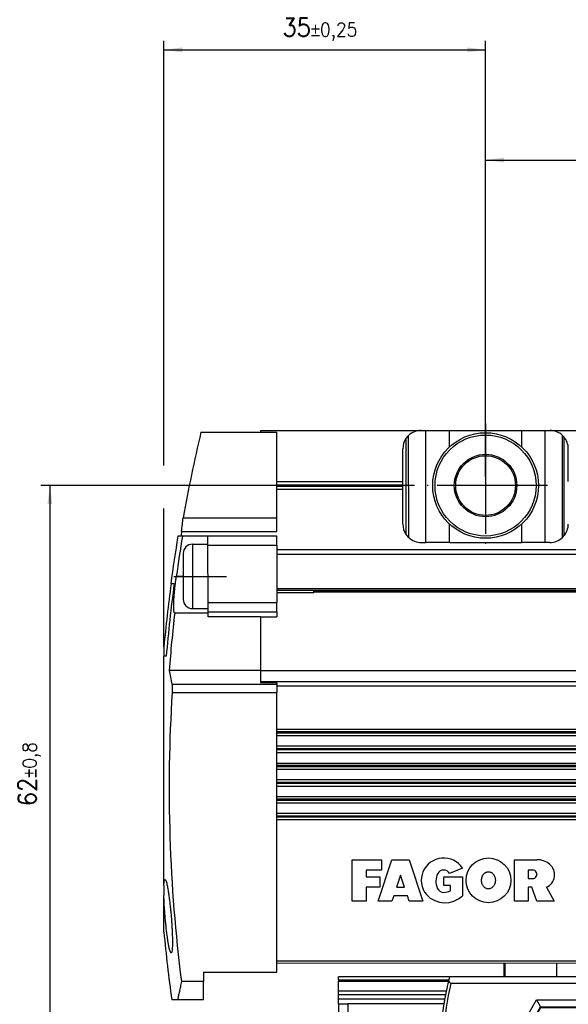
# Model space of a CAD drawing. Header units: millimetres. Extents: x -285 to 870, y -217 to 203.
# Tile 3 of 22: x -179 to -119, y -19 to 88. Entities that reach past the tile are written whole.
import ezdxf

# ---------------------------------------------------------------- set-up
doc = ezdxf.new("R2010")
doc.units = ezdxf.units.MM
doc.linetypes.add('DOT_CENTER', pattern=[14, 12, -1, 0, -1])
doc.layers.add('1', color=7, linetype='Continuous')
doc.styles.add('CONVERTER_11', font='txt.shx', dxfattribs={"width": 0.9})
doc.dimstyles.new('ME10_DIM_24', dxfattribs={"dimtxt": 2, "dimasz": 2, "dimexe": 1, "dimexo": 1, "dimgap": 1, "dimtad": 1, "dimdsep": 46, "dimtxsty": 'CONVERTER_11', "dimsah": 1, "dimcen": 0.09, "dimclrd": 2, "dimclre": 2, "dimclrt": 2, "dimadec": 0, "dimazin": 0, "dimtol": 1, "dimtp": 0.8, "dimtm": 0.8, "dimtfac": 0.75, "dimtdec": 0, "dimtix": 1, "dimtmove": 0, "dimatfit": 3, "dimfxl": 1, "dimtolj": 1, "dimtzin": 0, "dimarcsym": 0})
doc.dimstyles.new('ME10_DIM_26', dxfattribs={"dimtxt": 2, "dimasz": 2, "dimexe": 1, "dimexo": 1, "dimgap": 1, "dimtad": 1, "dimdsep": 46, "dimtxsty": 'CONVERTER_11', "dimsah": 1, "dimcen": 0.09, "dimclrd": 2, "dimclre": 2, "dimclrt": 2, "dimadec": 0, "dimazin": 0, "dimtfac": 1, "dimtdec": 4, "dimtix": 1, "dimtmove": 0, "dimatfit": 3, "dimfxl": 1, "dimtolj": 1, "dimtzin": 0, "dimarcsym": 0})
doc.dimstyles.new('ME10_DIM_30', dxfattribs={"dimtxt": 2, "dimasz": 2, "dimexe": 1, "dimexo": 1, "dimgap": 1, "dimtad": 1, "dimdsep": 46, "dimtxsty": 'CONVERTER_11', "dimsah": 1, "dimcen": 0.09, "dimclrd": 2, "dimclre": 2, "dimclrt": 2, "dimadec": 0, "dimazin": 0, "dimtol": 1, "dimtp": 0.25, "dimtm": 0.25, "dimtfac": 0.75, "dimtdec": 0, "dimtix": 1, "dimtmove": 0, "dimatfit": 3, "dimfxl": 1, "dimtolj": 1, "dimtzin": 0, "dimarcsym": 0})

# ---------------------------------------------------------------- blocks, each defined once
blk = doc.blocks.new('CABEZA__34', base_point=(-144.3988428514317, -41.42437540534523))
at = {"color": 7, "linetype": 'Continuous'}
for p, q in [((-126.3991338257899, -14.42322364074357), (-126.3990321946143, -15.92322363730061)), ((-72.39865371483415, -15.91956482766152), (-72.39875535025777, -14.41956483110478)), ((-132.3192012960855, -15.9236247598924), (-144.3988428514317, -15.92444321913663)), ((-144.3988209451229, -16.24775847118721), (-144.3988428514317, -15.92444321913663)), ((-126.3990321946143, -15.92322363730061), (-132.3192012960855, -15.9236247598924)), ((-126.2815550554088, -15.92321567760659), (-126.3990321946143, -15.92322363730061)), ((-120.6418374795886, -15.92283355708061), (-126.2815550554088, -15.92321567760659)), ((-109.8008839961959, -15.9220990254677), (-120.6418374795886, -15.92283355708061)), ((-88.99732226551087, -15.92068947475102), (-109.8008839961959, -15.9220990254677)), ((-78.15636878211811, -15.91995494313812), (-88.99732226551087, -15.92068947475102)), ((-72.51613085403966, -15.91957278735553), (-78.15636878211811, -15.91995494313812)), ((-72.39865371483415, -15.91956482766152), (-72.51613085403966, -15.91957278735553)), ((-66.4784846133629, -15.91916370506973), (-72.39865371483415, -15.91956482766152)), ((-66.4784846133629, -15.91916370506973), (-54.39884305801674, -15.91834524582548)), ((-54.39882115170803, -16.24166049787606), (-54.39884305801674, -15.91834524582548)), ((-144.3988209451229, -16.24775847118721), (-144.398807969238, -16.43926958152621)), ((-144.3987365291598, -17.49365383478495), (-144.398807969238, -16.43926958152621)), ((-110.1987921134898, -16.67212598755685), (-132.1955525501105, -16.67361638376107)), ((-109.8988124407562, -16.37210566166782), (-110.1987921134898, -16.67212598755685)), ((-110.1987921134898, -16.67212598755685), (-110.1973861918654, -37.42212593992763)), ((-109.8988124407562, -16.37210566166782), (-88.89881248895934, -16.37068280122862)), ((-109.8973658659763, -37.72210561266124), (-109.8988124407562, -16.37210566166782)), ((-100.7048861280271, -18.90778040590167), (-99.61520067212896, -17.02009446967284)), ((-100.6822093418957, -18.8946859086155), (-99.61519889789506, -17.04628039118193)), ((-99.18233635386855, -17.02006514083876), (-98.09239510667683, -18.90760339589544)), ((-99.18233457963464, -17.04625106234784), (-98.11507366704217, -18.89451197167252)), ((-88.59879216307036, -16.67066247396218), (-88.89881248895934, -16.37068280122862)), ((-88.89881248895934, -16.37068280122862), (-88.89736591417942, -37.72068275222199)), ((-66.60203172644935, -16.66917207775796), (-88.59879216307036, -16.67066247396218)), ((-88.59738624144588, -37.42066242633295), (-88.59879216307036, -16.67066247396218)), ((-54.39882115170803, -16.24166049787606), (-54.39880817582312, -16.43317160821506)), ((-54.39873673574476, -17.48755586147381), (-54.39880817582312, -16.43317160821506)), ((-144.3987105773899, -17.87667605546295), (-144.3987365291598, -17.49365383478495)), ((-144.3986771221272, -18.37044234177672), (-144.3987105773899, -17.87667605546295)), ((-54.39871078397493, -17.8705780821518), (-54.39873673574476, -17.48755586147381)), ((-54.39867732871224, -18.36434436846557), (-54.39871078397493, -17.8705780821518)), ((-144.3986432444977, -18.87044234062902), (-144.3986771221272, -18.37044234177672)), ((-144.3986432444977, -18.87044234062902), (-143.3986432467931, -18.87037458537)), ((-144.3986432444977, -18.87044234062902), (-144.3971828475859, -40.4244431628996)), ((-132.9419447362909, -18.8696660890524), (-143.3986432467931, -18.87037458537)), ((-143.3986432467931, -18.87037458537), (-143.3971828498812, -40.42437540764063)), ((-125.3454343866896, -24.42315226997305), (-122.372429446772, -19.27295082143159)), ((-122.8489931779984, -18.44764736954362), (-122.4159667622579, -19.19755377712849)), ((-122.4159667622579, -19.19755377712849), (-122.372429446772, -19.27295082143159)), ((-122.372429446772, -19.27295082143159), (-116.4257216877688, -19.27254790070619)), ((-116.4257216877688, -19.27254790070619), (-116.3821945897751, -19.19714495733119)), ((-116.4257216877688, -19.27254790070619), (-113.4520188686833, -24.42234642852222)), ((-115.949269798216, -18.44717987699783), (-116.3821945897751, -19.19714495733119)), ((-98.30880186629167, -19.28248955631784), (-100.4884285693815, -19.28263723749)), ((-98.33148042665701, -19.26939813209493), (-100.4657517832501, -19.26954274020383)), ((-82.37151026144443, -19.27024054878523), (-85.34451520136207, -24.42044199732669)), ((-82.84807399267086, -18.44493709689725), (-82.41504757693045, -19.19484350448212)), ((-82.41504757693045, -19.19484350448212), (-82.37151026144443, -19.27024054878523)), ((-76.42480250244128, -19.26983762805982), (-82.37151026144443, -19.27024054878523)), ((-76.42480250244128, -19.26983762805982), (-76.38127540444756, -19.19443468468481)), ((-73.4510996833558, -24.41963615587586), (-76.42480250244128, -19.26983762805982)), ((-75.94835061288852, -18.44446960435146), (-76.38127540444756, -19.19443468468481)), ((-65.85534195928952, -18.86512061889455), (-55.39864344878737, -18.86441212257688)), ((-55.39864344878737, -18.86441212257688), (-54.39864345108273, -18.86434436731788)), ((-55.39864344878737, -18.86441212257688), (-55.39718305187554, -40.4184129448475)), ((-54.39864345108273, -18.86434436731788), (-54.39867732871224, -18.36434436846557)), ((-54.39864345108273, -18.86434436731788), (-54.39718305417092, -40.41834518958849)), ((-126.2984500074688, -24.42321684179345), (-125.4324988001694, -24.42315816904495)), ((-125.4324988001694, -24.42315816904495), (-125.3454343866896, -24.42315226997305)), ((-122.3717315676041, -29.57295079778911), (-125.3454343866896, -24.42315226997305)), ((-113.4520188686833, -24.42234642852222), (-116.425023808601, -29.5725478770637)), ((-113.3649544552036, -24.42234052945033), (-113.4520188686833, -24.42234642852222)), ((-112.4990032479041, -24.42228185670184), (-113.3649544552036, -24.42234052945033)), ((-86.2975308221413, -24.42050656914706), (-85.43157961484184, -24.42044789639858)), ((-85.43157961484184, -24.42044789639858), (-85.34451520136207, -24.42044199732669)), ((-85.34451520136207, -24.42044199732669), (-82.3708123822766, -29.57024052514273)), ((-76.42410462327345, -29.56983760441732), (-73.4510996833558, -24.41963615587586)), ((-73.36403526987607, -24.41963025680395), (-73.4510996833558, -24.41963615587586)), ((-72.49808406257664, -24.41957158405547), (-73.36403526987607, -24.41963025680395)), ((-122.8481834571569, -30.39831882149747), (-122.4152586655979, -29.64835374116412)), ((-122.4152586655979, -29.64835374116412), (-122.3717315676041, -29.57295079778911)), ((-116.425023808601, -29.5725478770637), (-122.3717315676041, -29.57295079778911)), ((-116.381486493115, -29.64794492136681), (-116.425023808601, -29.5725478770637)), ((-115.9484600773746, -30.39785132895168), (-116.381486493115, -29.64794492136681)), ((-82.8472642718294, -30.39560854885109), (-82.41433948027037, -29.64564346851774)), ((-82.41433948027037, -29.64564346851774), (-82.3708123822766, -29.57024052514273)), ((-82.3708123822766, -29.57024052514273), (-76.42410462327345, -29.56983760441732)), ((-76.38056730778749, -29.64523464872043), (-76.42410462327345, -29.56983760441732)), ((-75.94754089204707, -30.39514105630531), (-76.38056730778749, -29.64523464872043)), ((-130.4890249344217, -37.42350080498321), (-110.1973861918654, -37.42212593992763)), ((-110.1973861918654, -37.42212593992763), (-109.8973658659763, -37.72210561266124)), ((-88.89736591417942, -37.72068275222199), (-88.59738624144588, -37.42066242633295)), ((-68.30574749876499, -37.41928756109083), (-88.59738624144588, -37.42066242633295)), ((-109.8973658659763, -37.72210561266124), (-130.6880993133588, -37.72351429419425)), ((-68.10663246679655, -37.71927407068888), (-88.89736591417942, -37.72068275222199)), ((-143.897148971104, -40.92440928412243), (-144.3971828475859, -40.4244431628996)), ((-143.897148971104, -40.92440928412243), (-143.3971828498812, -40.42437540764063)), ((-143.3971828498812, -40.42437540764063), (-55.39718305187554, -40.4184129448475)), ((-55.39718305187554, -40.4184129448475), (-54.89714917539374, -40.91837906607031)), ((-54.39718305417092, -40.41834518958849), (-54.89714917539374, -40.91837906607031)), ((-143.897148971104, -40.92440928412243), (-143.3971150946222, -41.42437540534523)), ((-143.3971150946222, -41.42437540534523), (-126.3971151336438, -41.42322356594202)), ((-126.3971490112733, -40.92322356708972), (-72.39714913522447, -40.91956478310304)), ((-126.3971490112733, -40.92322356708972), (-126.3971151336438, -41.42322356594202)), ((-72.39714913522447, -40.91956478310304), (-72.39711525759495, -41.41956478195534)), ((-72.39711525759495, -41.41956478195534), (-55.39711529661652, -41.41841294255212)), ((-54.89714917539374, -40.91837906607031), (-55.39711529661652, -41.41841294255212))]:
    blk.add_line(p, q, dxfattribs=at)
at = {"color": 3, "linetype": 'Continuous'}
for p, q in [((-126.2815550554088, -15.92321567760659), (-126.2816566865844, -14.42321568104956)), ((-120.6418374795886, -15.92283355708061), (-120.6419391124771, -14.42283356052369)), ((-109.8008839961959, -15.9220990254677), (-109.8009856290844, -14.42209902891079)), ((-88.9974238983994, -14.42068947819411), (-88.99732226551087, -15.92068947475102)), ((-78.15647041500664, -14.41995494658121), (-78.15636878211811, -15.91995494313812)), ((-72.51613085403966, -15.91957278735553), (-72.51623248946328, -14.4195727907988)), ((-144.3988209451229, -16.24775847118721), (-132.4009697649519, -16.24694555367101)), ((-132.4478170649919, -16.43845983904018), (-144.398807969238, -16.43926958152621)), ((-99.61520067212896, -17.02009446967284), (-99.61519889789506, -17.04628039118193)), ((-99.18233635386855, -17.02006514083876), (-99.18233457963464, -17.04625106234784)), ((-54.39882115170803, -16.24166049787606), (-66.39667233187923, -16.24247341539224)), ((-66.34979908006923, -16.43398135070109), (-54.39880817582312, -16.43317160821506)), ((-132.6848321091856, -17.49286015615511), (-144.3987365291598, -17.49365383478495)), ((-132.7622647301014, -17.8758876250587), (-144.3987105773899, -17.87667605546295)), ((-66.11264115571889, -17.48834954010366), (-54.39873673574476, -17.48755586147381)), ((-66.03515663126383, -17.87136651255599), (-54.39871078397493, -17.8705780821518)), ((-132.855351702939, -18.36966022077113), (-144.3986771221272, -18.37044234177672)), ((-126.2984500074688, -24.42321684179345), (-122.8489931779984, -18.44764736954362)), ((-125.4324988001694, -24.42315816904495), (-122.4159667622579, -19.19755377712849)), ((-122.8489931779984, -18.44764736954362), (-115.949269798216, -18.44717987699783)), ((-122.4159667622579, -19.19755377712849), (-116.3821945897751, -19.19714495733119)), ((-116.3821945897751, -19.19714495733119), (-113.3649544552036, -24.42234052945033)), ((-115.949269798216, -18.44717987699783), (-112.4990032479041, -24.42228185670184)), ((-100.7048861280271, -18.90778040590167), (-100.6822093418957, -18.8946859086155)), ((-100.4884285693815, -19.28263723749), (-100.4657517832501, -19.26954274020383)), ((-98.33148042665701, -19.26939813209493), (-98.30880186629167, -19.28248955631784)), ((-98.11507366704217, -18.89451197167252), (-98.09239510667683, -18.90760339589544)), ((-86.2975308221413, -24.42050656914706), (-82.84807399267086, -18.44493709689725)), ((-85.43157961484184, -24.42044789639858), (-82.41504757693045, -19.19484350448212)), ((-82.84807399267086, -18.44493709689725), (-75.94835061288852, -18.44446960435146)), ((-82.41504757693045, -19.19484350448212), (-76.38127540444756, -19.19443468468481)), ((-76.38127540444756, -19.19443468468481), (-73.36403526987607, -24.41963025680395)), ((-75.94835061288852, -18.44446960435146), (-72.49808406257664, -24.41957158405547)), ((-65.94200274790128, -18.36512648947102), (-54.39867732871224, -18.36434436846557)), ((-122.8481834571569, -30.39831882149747), (-126.2984500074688, -24.42321684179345)), ((-122.4152586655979, -29.64835374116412), (-125.4324988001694, -24.42315816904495)), ((-113.3649544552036, -24.42234052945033), (-116.381486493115, -29.64794492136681)), ((-112.4990032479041, -24.42228185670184), (-115.9484600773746, -30.39785132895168)), ((-82.8472642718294, -30.39560854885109), (-86.2975308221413, -24.42050656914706)), ((-82.41433948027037, -29.64564346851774), (-85.43157961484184, -24.42044789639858)), ((-73.36403526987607, -24.41963025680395), (-76.38056730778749, -29.64523464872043)), ((-72.49808406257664, -24.41957158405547), (-75.94754089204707, -30.39514105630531)), ((-116.381486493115, -29.64794492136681), (-122.4152586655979, -29.64835374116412)), ((-76.38056730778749, -29.64523464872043), (-82.41433948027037, -29.64564346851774)), ((-115.9484600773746, -30.39785132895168), (-122.8481834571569, -30.39831882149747)), ((-75.94754089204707, -30.39514105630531), (-82.8472642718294, -30.39560854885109))]:
    blk.add_line(p, q, dxfattribs=at)
at = {"color": 7, "linetype": 'Continuous'}
for centre, radius in [((-119.3982669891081, -24.4227494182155), 3.650000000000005), ((-119.3982669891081, -24.4227494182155), 3.399999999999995), ((-79.39826708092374, -24.42003920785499), 3.649999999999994), ((-79.39826708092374, -24.42003920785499), 3.399999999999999)]:
    blk.add_circle(centre, radius, dxfattribs=at)
for centre, radius, start, end in [((-99.39826703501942, -24.42139431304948), 33.99999999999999, 165.5263697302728, 166.0883765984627), ((-99.39826703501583, -24.42139431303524), 33.99999999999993, 13.91938758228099, 14.48139445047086), ((-99.39826703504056, -24.4213943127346), 33.69999999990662, 166.7085571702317, 202.6946056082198), ((-99.39826703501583, -24.42139431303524), 33.99999999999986, 166.4206265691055, 168.2418849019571), ((-99.398267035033, -24.42139431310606), 33.9999999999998, 166.3082129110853, 166.4206265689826), ((-99.39826703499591, -24.42139431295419), 33.99999999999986, 166.0883765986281, 166.3082129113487), ((-99.39876004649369, -17.1450369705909), 0.2499143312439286, 30.00388209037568, 150.0038820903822), ((-99.39875827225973, -17.17122289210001), 0.2499143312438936, 30.00388209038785, 150.0038820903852), ((-99.39826703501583, -24.42139431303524), 33.69999999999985, 337.3131585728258, 13.29920701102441), ((-99.39826703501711, -24.42139431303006), 33.99999999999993, 13.69955126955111, 13.919387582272), ((-99.3982670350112, -24.42139431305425), 33.9999999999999, 13.58713761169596, 13.69955126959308), ((-99.39826703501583, -24.42139431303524), 33.99999999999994, 11.76587927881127, 13.58713761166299), ((-99.3982670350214, -24.42139431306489), 34.00000000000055, 168.9004124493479, 169.7471682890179), ((-99.3982670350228, -24.42139431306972), 34.00000000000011, 168.2418849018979, 168.9004124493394), ((-99.39826703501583, -24.42139431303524), 33.99999999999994, 11.10735173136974, 11.76587927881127), ((-99.39826703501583, -24.42139431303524), 33.99999999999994, 10.26059589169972, 11.10735173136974), ((-99.39826703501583, -24.42139431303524), 33.99999999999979, 170.602313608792, 203.0316045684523), ((-99.39826703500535, -24.42139431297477), 34.00000000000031, 169.7471682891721, 170.6023136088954), ((-100.4884455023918, -19.03272290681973), 0.2499143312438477, 150.0038820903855, 270.0038820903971), ((-100.4657687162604, -19.0196284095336), 0.2499143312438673, 150.0038820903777, 270.0038820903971), ((-98.33149735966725, -19.0194838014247), 0.2499143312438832, 270.0038820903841, 30.00388209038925), ((-98.30881879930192, -19.03257522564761), 0.2499143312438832, 270.0038820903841, 30.00388209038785), ((-99.39826703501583, -24.42139431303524), 33.99999999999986, 336.9761596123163, 9.40545057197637), ((-99.39826703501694, -24.42139431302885), 33.99999999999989, 9.40545057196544, 10.26059589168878)]:
    blk.add_arc(centre, radius, start, end, dxfattribs=at)
for points, knots in [([(-132.1955525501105, -16.67361638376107), (-132.2152827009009, -16.64867114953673), (-132.2547908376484, -16.59872017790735), (-132.3139352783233, -16.52376914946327), (-132.3730605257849, -16.44872696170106), (-132.4123987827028, -16.398683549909), (-132.4320910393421, -16.37363240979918)], [0, 0, 0, 0, 0.0954143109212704, 0.1910600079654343, 0.2864288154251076, 0.3820222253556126, 0.3820222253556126, 0.3820222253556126, 0.3820222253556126]), ([(-66.365533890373, -16.36915605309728), (-66.38519989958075, -16.39418079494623), (-66.42453072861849, -16.44422874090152), (-66.48361781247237, -16.51924347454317), (-66.5427749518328, -16.59423158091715), (-66.58227693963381, -16.64418872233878), (-66.60203172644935, -16.66917207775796)], [0, 0, 0, 0, 0.0954824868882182, 0.1909591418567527, 0.2864723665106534, 0.3820222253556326, 0.3820222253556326, 0.3820222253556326, 0.3820222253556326]), ([(-130.6880993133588, -37.72351429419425), (-130.6715265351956, -37.69847006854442), (-130.6384175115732, -37.64843685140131), (-130.5886782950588, -37.57342617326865), (-130.5389009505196, -37.49846056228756), (-130.5056516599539, -37.44848946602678), (-130.4890249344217, -37.42350080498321)], [0, 0, 0, 0, 0.0900934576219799, 0.1799882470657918, 0.2700098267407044, 0.3600538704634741, 0.3600538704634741, 0.3600538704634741, 0.3600538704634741]), ([(-68.30574749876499, -37.41928756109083), (-68.28914201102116, -37.44423695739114), (-68.25588669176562, -37.49420240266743), (-68.2060742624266, -37.56919870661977), (-68.1563003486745, -37.64423971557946), (-68.12318380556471, -37.69426959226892), (-68.10663246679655, -37.71927407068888)], [0, 0, 0, 0, 0.0899106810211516, 0.1800615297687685, 0.2700953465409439, 0.3600538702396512, 0.3600538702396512, 0.3600538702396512, 0.3600538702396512])]:
    blk.add_open_spline(points, degree=3, knots=knots, dxfattribs=at)
at = {"layer": '1', "color": 2, "linetype": 'DOT_CENTER'}
for p, q in [((-119.3982669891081, -19.77274941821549), (-119.3982669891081, -29.07274941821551)), ((-79.39826708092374, -19.77003920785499), (-79.39826708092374, -29.07003920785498)), ((-114.7482669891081, -24.4227494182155), (-124.0482669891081, -24.4227494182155)), ((-74.74826708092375, -24.42003920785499), (-84.04826708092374, -24.42003920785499))]:
    blk.add_line(p, q, dxfattribs=at)
at = {"layer": '1', "color": 30, "linetype": 'Continuous'}
for centre, radius, end in [((-119.3982669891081, -24.4227494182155), 4.000000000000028, 94.9999999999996), ((-79.39826708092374, -24.42003920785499), 4, 95)]:
    blk.add_arc(centre, radius, 174.9999999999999, end, dxfattribs=at)
blk = doc.blocks.new('REGLA__35', base_point=(-163.4012745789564, -18.42233367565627))
at = {"color": 7, "linetype": 'Continuous'}
for p, q in [((-159.3681453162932, 43.37388173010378), (-152.902860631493, 43.37431978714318)), ((-152.9028742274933, 43.57498318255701), (-135.4028742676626, 43.57616889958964)), ((-152.9028742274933, 43.57498318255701), (-152.902860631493, 43.37431978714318)), ((-152.902860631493, 43.37431978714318), (-151.1028606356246, 43.3744417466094)), ((-151.1024976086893, 38.01652651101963), (-151.1028606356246, 43.3744417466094)), ((-135.4028742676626, 43.57616889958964), (-134.9028742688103, 43.57620277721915)), ((-134.9028742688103, 43.57620277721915), (-132.343242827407, 43.57637620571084)), ((-132.343242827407, 43.57637620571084), (-124.4625057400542, 43.57691016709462)), ((-124.4625057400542, 43.57691016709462), (-121.9028742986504, 43.57708359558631)), ((-121.9028742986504, 43.57708359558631), (-121.4028742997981, 43.57711747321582)), ((-121.4028742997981, 43.57711747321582), (-35.40287449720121, 43.58294442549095)), ((-120.0354175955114, 31.91699702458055), (-120.0361710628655, 43.0374231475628)), ((-119.8778264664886, 42.87119723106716), (-119.8770955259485, 32.08324439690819)), ((-137.4024976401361, 38.01745475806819), (-137.4027387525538, 41.57603339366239)), ((-119.4024976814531, 38.01867435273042), (-119.4027387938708, 41.57725298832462)), ((-151.1024976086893, 38.01652651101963), (-137.4024976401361, 38.01745475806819)), ((-151.1024377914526, 37.13368380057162), (-151.1024976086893, 38.01652651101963)), ((-137.4024378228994, 37.13461204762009), (-137.4024976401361, 38.01745475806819)), ((-137.4024378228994, 37.13461204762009), (-151.1024377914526, 37.13368380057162)), ((-151.1022305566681, 34.07510521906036), (-151.1024377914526, 37.13368380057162)), ((-137.4021831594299, 33.37603341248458), (-137.4024378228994, 37.13461204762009)), ((-161.3005110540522, 34.07441423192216), (-151.1022305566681, 34.07510521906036)), ((-151.1021289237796, 32.57510522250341), (-151.1022305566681, 34.07510521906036)), ((-161.4760940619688, 32.57440233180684), (-151.1021289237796, 32.57510522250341)), ((-161.3790197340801, 32.07374545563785), (-161.8696688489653, 32.07371221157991)), ((-158.6020949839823, 32.07393360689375), (-161.3790197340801, 32.07374545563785)), ((-160.3020949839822, 31.17819391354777), (-158.6020342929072, 31.17819391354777)), ((-151.1020950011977, 32.07444177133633), (-158.6020949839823, 32.07393360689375)), ((-158.6020342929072, 31.17819391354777), (-158.6020949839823, 32.07393360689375)), ((-158.6020272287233, 31.07393360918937), (-158.6020342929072, 31.17819391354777)), ((-151.1020272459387, 31.07444177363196), (-151.1020950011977, 32.07444177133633)), ((-135.4020476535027, 31.37616892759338), (-134.9020476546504, 31.37620280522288)), ((-132.3424162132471, 31.37637623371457), (-134.9020476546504, 31.37620280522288)), ((-132.3424162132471, 31.37637623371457), (-124.4616791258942, 31.37691019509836)), ((-121.9020476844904, 31.37708362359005), (-124.4616791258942, 31.37691019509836)), ((-121.4020476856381, 31.37711750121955), (-121.9020476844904, 31.37708362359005)), ((-161.3020949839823, 30.17819391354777), (-161.3020949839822, 27.67836330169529)), ((-158.6016037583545, 24.82393362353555), (-158.6020272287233, 31.07393360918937)), ((-151.1020272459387, 31.07444177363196), (-151.1019934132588, 30.57510518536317)), ((185.2980058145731, 30.597898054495), (-151.1019934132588, 30.57510518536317)), ((-151.1019934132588, 30.57510518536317), (-151.1019595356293, 30.07510518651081)), ((-151.1019595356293, 30.07510518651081), (-151.1017086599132, 26.37243001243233)), ((-162.6222835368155, 26.87432465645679), (-162.6480447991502, 26.8743229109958)), ((-162.2795985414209, 26.87434787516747), (-162.6222835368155, 26.87432465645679)), ((-161.3020949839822, 27.67836330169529), (-161.3020949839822, 25.17819391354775)), ((-151.1017086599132, 26.37243001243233), (-151.1016037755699, 24.82444178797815)), ((-151.1016951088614, 26.1724300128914), (185.2983041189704, 26.19522288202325)), ((-151.1016782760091, 25.92399391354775), (-147.1020949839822, 25.92399391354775)), ((-146.8533710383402, 26.17271785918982), (-147.1020949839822, 25.92399391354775)), ((-147.1020949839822, 25.92399391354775), (-147.1020949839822, 26.1727010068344)), ((-147.0295875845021, 25.99650131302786), (181.2266130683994, 26.01874239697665)), ((-158.6015600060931, 24.17819391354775), (-158.6016037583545, 24.82393362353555)), ((-151.1015369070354, 23.83752895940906), (-151.1016037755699, 24.82444178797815)), ((-158.6015266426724, 23.68578312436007), (-162.2262172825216, 23.68553753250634)), ((-160.3020949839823, 24.17819391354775), (-158.6015600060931, 24.17819391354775)), ((-158.60153688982, 23.83702079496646), (-158.6015600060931, 24.17819391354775)), ((-158.6015266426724, 23.68578312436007), (-158.60153688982, 23.83702079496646)), ((-158.6014977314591, 23.25908247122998), (-158.6015266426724, 23.68578312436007)), ((-151.1015369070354, 23.83752895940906), (-151.1014977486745, 23.25959063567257)), ((-152.9014977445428, 23.25946867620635), (-158.6014977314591, 23.25908247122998)), ((-152.9014977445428, 23.25946867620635), (-151.1014977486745, 23.25959063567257)), ((-152.9014977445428, 23.25946867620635), (-152.9011036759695, 17.44340984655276)), ((-163.4012745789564, 19.96541164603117), (-163.4012074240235, 18.9742718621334)), ((-163.1484340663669, 18.97428898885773), (-163.4012074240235, 18.9742718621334)), ((-163.4004045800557, 7.14380204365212), (-163.4012074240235, 18.9742718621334)), ((-152.9011036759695, 17.44340984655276), (-162.8250183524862, 17.44273744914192)), ((-152.9011036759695, 17.44340984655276), (-152.9011034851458, 17.44059348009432)), ((-152.9011034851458, 17.44059348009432), (187.0988957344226, 17.46363026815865)), ((-152.9011034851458, 17.44059348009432), (-152.9010205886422, 16.21712382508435)), ((-152.9010205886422, 16.21712382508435), (-152.9010127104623, 16.10084975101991)), ((-151.1010127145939, 16.10097171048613), (-152.9010127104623, 16.10084975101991)), ((-151.1010127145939, 16.10097171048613), (-151.101002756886, 15.95400588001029)), ((-151.101002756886, 15.95400588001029), (-151.1009891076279, 15.75255645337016)), ((-151.1009891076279, 15.75255645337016), (-151.1009397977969, 15.02479256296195)), ((-151.1006684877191, 11.02052660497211), (-151.1009397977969, 15.02479256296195)), ((185.2993307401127, 11.04331947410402), (-151.1006684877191, 11.02052660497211)), ((-151.1006222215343, 10.33768389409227), (-151.1006684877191, 11.02052660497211)), ((-151.1006222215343, 10.33768389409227), (185.2993770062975, 10.36047676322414)), ((-151.1005442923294, 9.18752660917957), (-151.1006222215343, 10.33768389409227)), ((185.2994549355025, 9.21031947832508), (-151.1005442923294, 9.18752660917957)), ((-151.1004980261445, 8.50468389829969), (-151.1005442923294, 9.18752660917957)), ((-151.1004980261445, 8.50468389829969), (185.2995012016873, 8.52747676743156)), ((-151.1004200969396, 7.35452661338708), (-151.1004980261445, 8.50468389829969)), ((-151.1004200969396, 7.35452661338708), (185.2995791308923, 7.37731948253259)), ((-151.1003738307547, 6.67168390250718), (-151.1004200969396, 7.35452661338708)), ((-151.1003738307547, 6.67168390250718), (185.2996253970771, 6.69447677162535)), ((-151.1002959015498, 5.52152661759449), (-151.1003738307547, 6.67168390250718)), ((185.299703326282, 5.54431948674), (-151.1002959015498, 5.52152661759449)), ((-151.100249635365, 4.83868390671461), (-151.1002959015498, 5.52152661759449)), ((-151.100249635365, 4.83868390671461), (185.2997495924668, 4.86147677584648)), ((-151.10017170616, 3.68852662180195), (-151.100249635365, 4.83868390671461)), ((185.2998275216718, 3.71131949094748), (-151.10017170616, 3.68852662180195)), ((-151.1001254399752, 3.00568391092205), (-151.10017170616, 3.68852662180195)), ((-151.1001254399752, 3.00568391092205), (185.2998737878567, 3.02847678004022)), ((-151.1000475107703, 1.85552662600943), (-151.1001254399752, 3.00568391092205)), ((-163.3995164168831, -5.98330576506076), (-163.4000569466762, 2.04380205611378)), ((185.2999517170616, 1.87831949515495), (-151.1000475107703, 1.85552662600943)), ((-151.1000012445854, 1.17268391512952), (-151.1000475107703, 1.85552662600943)), ((185.2999979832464, 1.19547678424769), (-151.1000012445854, 1.17268391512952)), ((-151.0989579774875, -14.22489718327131), (-151.1000012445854, 1.17268391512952)), ((-163.3995164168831, -5.98330576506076), (-163.3994415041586, -7.08894281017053)), ((-163.3991726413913, -11.05708890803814), (-163.3994415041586, -7.08894281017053)), ((-151.0988769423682, -15.42089466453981), (-151.0989579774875, -14.22489718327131)), ((-151.0989444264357, -14.42489718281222), (185.3010548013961, -14.40210431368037)), ((-159.0988769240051, -15.42143670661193), (-151.0988769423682, -15.42089466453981)), ((-159.0988769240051, -15.42143670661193), (-159.0988077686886, -16.44210015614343)), ((-159.0988077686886, -16.44210015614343), (-161.4950563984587, -16.44226251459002)), ((-159.0986736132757, -18.4221001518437), (-159.0988077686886, -16.44210015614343)), ((-161.9113290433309, -18.42229072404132), (-162.5452520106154, -18.42233367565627)), ((-159.0986736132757, -18.4221001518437), (-161.9113290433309, -18.42229072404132))]:
    blk.add_line(p, q, dxfattribs=at)
at = {"color": 3, "linetype": 'Continuous'}
for p, q in [((-136.7687508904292, 31.91586325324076), (-136.7695043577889, 43.03628937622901)), ((-134.9020476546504, 31.37620280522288), (-134.9028742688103, 43.57620277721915)), ((-132.34312002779, 41.76397643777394), (-132.343242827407, 43.57637620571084)), ((-124.4623829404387, 41.76451039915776), (-124.4625057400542, 43.57691016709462)), ((-121.9020476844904, 31.37708362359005), (-121.9028742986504, 43.57708359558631)), ((-137.0694803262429, 42.68159757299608), (-137.0687749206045, 32.27051440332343)), ((-151.1024724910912, 37.64581583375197), (-137.4024725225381, 37.64674408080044)), ((-151.1024629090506, 37.50439447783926), (-137.4024629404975, 37.50532272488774)), ((-132.3424162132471, 31.37637623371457), (-132.3425525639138, 33.38877600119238)), ((-124.4616791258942, 31.37691019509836), (-124.4618154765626, 33.38930996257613)), ((-160.3020949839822, 31.17819391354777), (-160.3020949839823, 27.6784310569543)), ((-158.6020272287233, 31.07393360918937), (-151.1020272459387, 31.07444177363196)), ((185.2980396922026, 30.09789805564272), (-151.1019595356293, 30.07510518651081)), ((-161.3020949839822, 27.67836330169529), (-162.0499202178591, 27.6779806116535)), ((-160.3020949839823, 27.6784310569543), (-160.3020949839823, 24.17819391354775)), ((-151.1017086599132, 26.37243001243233), (185.2982905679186, 26.39522288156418)), ((-146.9228213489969, 26.10326754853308), (181.1198468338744, 26.12549416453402)), ((-158.6016037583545, 24.82393362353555), (-151.1016037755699, 24.82444178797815)), ((-158.60153688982, 23.83702079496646), (-151.1015369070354, 23.83752895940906)), ((-152.9010205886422, 16.21712382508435), (187.0989786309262, 16.24016061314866)), ((-162.520053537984, 15.95323217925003), (-151.101002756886, 15.95400588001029)), ((-162.5029441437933, 15.02402001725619), (-151.1009397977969, 15.02479256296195)), ((-151.1009891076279, 15.75255645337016), (185.299010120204, 15.77534932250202)), ((185.2993490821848, 10.77260879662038), (-151.100650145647, 10.74981592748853)), ((185.2993586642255, 10.63118744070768), (-151.1006405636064, 10.60839457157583)), ((185.2994732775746, 8.93960880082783), (-151.1005259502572, 8.91681593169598)), ((185.2994828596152, 8.79818744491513), (-151.1005163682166, 8.77539457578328)), ((185.2995974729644, 7.10660880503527), (-151.1004017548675, 7.08381593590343)), ((185.299607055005, 6.96518744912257), (-151.1003921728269, 6.94239457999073)), ((185.2997216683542, 5.27360880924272), (-151.1002775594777, 5.25081594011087)), ((185.2997312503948, 5.13218745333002), (-151.1002679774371, 5.10939458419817)), ((185.2998458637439, 3.44060881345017), (-151.1001533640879, 3.41781594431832)), ((185.2998554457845, 3.29918745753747), (-151.1001437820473, 3.27639458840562)), ((185.2999700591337, 1.60760881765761), (-151.1000291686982, 1.58481594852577)), ((185.2999796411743, 1.46618746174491), (-151.1000195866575, 1.44339459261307)), ((-142.8997066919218, -3.17434161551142), (-139.7122066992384, -3.17412564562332)), ((-142.8994017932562, -7.6743416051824), (-142.8997066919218, -3.17434161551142)), ((-140.0869017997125, -7.67415104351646), (-138.5872067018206, -3.1740494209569)), ((-139.7122066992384, -3.17412564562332), (-139.7121304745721, -4.29912564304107)), ((-138.5872067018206, -3.1740494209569), (-136.7122067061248, -3.17392237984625)), ((-136.7122067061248, -3.17392237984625), (-135.2119018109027, -7.67382073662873)), ((-125.2587664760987, -3.17314634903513), (-122.8212664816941, -3.17298119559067)), ((-125.2584615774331, -7.6731463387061), (-125.2587664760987, -3.17314634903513)), ((-130.9081836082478, -4.11102912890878), (-132.3094766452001, -4.67362407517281)), ((-139.7121304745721, -4.29912564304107), (-141.3996304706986, -4.29923998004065)), ((-141.3996304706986, -4.29923998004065), (-141.3995796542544, -5.04923997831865)), ((-141.3995796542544, -5.04923997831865), (-139.8995796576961, -5.04913834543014)), ((-139.8995796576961, -5.04913834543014), (-139.8995034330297, -6.17413834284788)), ((-137.6495923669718, -4.86148589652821), (-138.0870034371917, -6.17401553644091)), ((-137.2120034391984, -6.1739562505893), (-137.6495923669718, -4.86148589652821)), ((-132.9589702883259, -5.04866808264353), (-130.8964702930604, -5.04852833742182)), ((-132.9589067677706, -5.98616808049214), (-132.9589702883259, -5.04866808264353)), ((-130.8964702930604, -5.04852833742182), (-130.8963305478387, -7.11102833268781)), ((-123.2899402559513, -4.29801295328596), (-123.7586902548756, -4.29804471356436)), ((-123.7586902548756, -4.29804471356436), (-123.7586267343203, -5.23554471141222)), ((-123.7586267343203, -5.23554471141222), (-123.289876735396, -5.23551295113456)), ((-139.8995034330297, -6.17413834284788), (-141.399503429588, -6.1742399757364)), ((-141.399503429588, -6.1742399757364), (-141.3994017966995, -7.67423997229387)), ((-138.0870034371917, -6.17401553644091), (-137.2120034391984, -6.1739562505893)), ((-132.2089067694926, -5.98611726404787), (-132.9589067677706, -5.98616808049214)), ((-132.2088686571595, -6.54861726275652), (-132.2089067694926, -5.98611726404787)), ((-123.3835632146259, -6.17301930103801), (-123.7585632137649, -6.17304470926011)), ((-123.7585632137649, -6.17304470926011), (-123.7584615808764, -7.67304470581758)), ((-122.8209615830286, -7.67298118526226), (-123.3835632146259, -6.17301930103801)), ((-121.781427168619, -6.17291074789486), (-120.9474085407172, -7.67285424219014)), ((-138.3994399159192, -7.11153670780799), (-138.5869018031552, -7.67404941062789)), ((-136.8994399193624, -7.1114350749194), (-138.3994399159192, -7.11153670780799)), ((-136.7119018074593, -7.67392236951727), (-136.8994399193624, -7.1114350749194)), ((-141.3994017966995, -7.67423997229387), (-142.8994017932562, -7.6743416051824)), ((-138.5869018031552, -7.67404941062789), (-140.0869017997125, -7.67415104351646)), ((-135.2119018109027, -7.67382073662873), (-136.7119018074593, -7.67392236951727)), ((-123.7584615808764, -7.67304470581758), (-125.2584615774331, -7.6731463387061)), ((-120.9474085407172, -7.67285424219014), (-122.8209615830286, -7.67298118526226)), ((185.3010412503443, -14.20210431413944), (-151.0989579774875, -14.22489718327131))]:
    blk.add_line(p, q, dxfattribs=at)
at = {"color": 7, "linetype": 'Continuous'}
for radius in [5.749999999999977, 5.499999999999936, 3.399999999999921, 3.249999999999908]:
    blk.add_circle((-128.4024677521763, 37.57664320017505), radius, dxfattribs=at)
at = {"color": 3, "linetype": 'Continuous'}
blk.add_circle((-128.0872101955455, -5.42333799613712), 2.437500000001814, dxfattribs=at)
at = {"color": 7, "linetype": 'Continuous'}
for centre, radius, start, end in [((3.86928768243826, 4.60375975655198), 167.7783713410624, 166.639372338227, 169.8833806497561), ((-135.4027387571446, 41.57616890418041), 1.999999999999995, 133.1085559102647, 146.4465723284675), ((-135.4027387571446, 41.57616890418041), 2.000000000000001, 90.0038820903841, 133.1085559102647), ((-121.4027387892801, 41.5771174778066), 2.000000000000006, 46.89920827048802, 90.0038820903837), ((-121.4027387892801, 41.5771174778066), 2.000000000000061, 40.31879126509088, 46.89920827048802), ((-135.4027387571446, 41.57616890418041), 1.999999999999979, 146.4465723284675, 180.0038820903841), ((-121.4027387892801, 41.5771174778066), 2.000000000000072, 0.00388209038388, 40.31879126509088), ((-135.4021831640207, 33.3761689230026), 1.999999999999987, 180.0038820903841, 213.5611918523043), ((-121.4021831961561, 33.37711749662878), 1.999999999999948, 319.6889729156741, 0.00388209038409), ((3.86928768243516, 4.60375975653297), 167.6945202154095, 170.3984622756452, 170.5719109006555), ((-135.4021831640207, 33.3761689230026), 2.000000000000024, 213.5611918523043, 226.8992082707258), ((3.86928768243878, 4.60375975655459), 168, 170.5892175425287, 172.3822836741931), ((3.86928768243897, 4.60375975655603), 167.5159789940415, 170.5617662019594, 172.0827123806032), ((-160.3020949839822, 30.17819391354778), 0.9999999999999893, 90, 180.0000000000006), ((-135.4021831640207, 33.3761689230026), 1.999999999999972, 226.8992082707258, 270.0038820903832), ((-121.4021831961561, 33.37711749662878), 2.000000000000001, 270.0038820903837, 313.1085559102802), ((-121.4021831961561, 33.37711749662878), 2, 313.1085559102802, 319.6889729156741), ((3.86928768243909, 4.60375975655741), 167.9744663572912, 172.3811182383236, 174.7528374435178), ((3.86928768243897, 4.60375975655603), 167.6348158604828, 172.3655814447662, 175.0822716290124), ((-160.3020949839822, 25.17819391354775), 1, 180, 269.9999999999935), ((3.86928768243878, 4.60375975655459), 167.1880109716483, 173.4463422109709, 175.5957117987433), ((-139.1123742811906, 21.52174776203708), 24.06091881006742, 189.7604033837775, 193.3815142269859), ((3.86928768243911, 4.60375975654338), 166.6982343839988, 176.4161201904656, 187.2530756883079), ((3.86928768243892, 4.60375975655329), 168, 185.3488405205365, 187.8777612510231)]:
    blk.add_arc(centre, radius, start, end, dxfattribs=at)
at = {"color": 3, "linetype": 'Continuous'}
for centre, radius, start, end in [((-132.9620542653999, -5.42366829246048), 2.437500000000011, 32.5828524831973, 219.6016209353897), ((-122.821117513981, -5.37159599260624), 2.198614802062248, 50.76519196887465, 90.00388209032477), ((-122.3660056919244, -4.81426540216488), 1.479070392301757, 293.2805526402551, 50.76519196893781), ((-131.8339385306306, -5.51734185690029), 1.968750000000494, 154.6269485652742, 202.6237470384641), ((-132.9611013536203, -5.04867123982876), 0.7518478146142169, 29.92288025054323, 150.0848839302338), ((-123.2899084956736, -4.76676295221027), 0.4687500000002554, 270.0038820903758, 90.00388209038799), ((-132.9589067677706, -5.98616808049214), 0.7499999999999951, 202.6237470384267, 270.0038820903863), ((-132.8012704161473, -5.067311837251), 2.793845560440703, 223.132846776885, 312.9871523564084), ((-132.9589639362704, -5.14241808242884), 1.593749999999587, 270.0038820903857, 298.0763690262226)]:
    blk.add_arc(centre, radius, start, end, dxfattribs=at)
at = {"color": 7, "linetype": 'Continuous'}
for points, knots in [([(-161.4760940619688, 32.57440233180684), (-161.4485279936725, 32.82453660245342), (-161.3933813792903, 33.32493633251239), (-161.3314732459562, 33.82454460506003), (-161.3005110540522, 34.07441423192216)], [0, 0, 0, 0, 0.7549363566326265, 1.51026866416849, 1.51026866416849, 1.51026866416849, 1.51026866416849]), ([(-162.2262172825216, 23.68553753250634), (-162.2345013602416, 23.69360604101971), (-162.2584343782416, 23.71691624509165), (-162.2820726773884, 23.7858327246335), (-162.3072570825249, 23.90099972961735), (-162.3266593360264, 24.09868226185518), (-162.335113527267, 24.36207265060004), (-162.3319389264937, 24.65705067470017), (-162.3193338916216, 25.01068380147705), (-162.2957617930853, 25.4065760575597), (-162.2621157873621, 25.82930502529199), (-162.2293452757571, 26.17913022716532), (-162.1967415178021, 26.49517507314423), (-162.1593593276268, 26.82877449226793), (-162.1104841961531, 27.23169776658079), (-162.0710546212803, 27.52224573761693), (-162.0499202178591, 27.6779806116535)], [0, 0, 0, 0, 0.0343849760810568, 0.0993394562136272, 0.2122349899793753, 0.3905459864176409, 0.692534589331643, 1.003388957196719, 1.275080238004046, 1.754130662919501, 2.192989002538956, 2.54723735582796, 2.80817466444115, 3.146146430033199, 3.554288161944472, 4.025769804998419, 4.025769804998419, 4.025769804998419, 4.025769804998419]), ([(-162.520053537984, 15.95323217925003), (-162.5152425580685, 15.92836901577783), (-162.5056966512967, 15.87903561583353), (-162.498077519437, 15.80002769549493), (-162.4914594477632, 15.7024477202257), (-162.4878383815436, 15.58646081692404), (-162.4871267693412, 15.45320794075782), (-162.489451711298, 15.31539965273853), (-162.4944702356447, 15.17123402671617), (-162.5000977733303, 15.07346901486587), (-162.5029441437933, 15.02402001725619)], [0, 0, 0, 0, 0.0759303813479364, 0.1506607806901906, 0.2378916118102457, 0.3693660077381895, 0.4986846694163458, 0.6376364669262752, 0.782820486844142, 0.9314089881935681, 0.9314089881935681, 0.9314089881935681, 0.9314089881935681]), ([(-163.4000569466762, 2.043802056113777), (-163.4000567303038, 2.055843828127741), (-163.400056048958, 2.092661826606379), (-163.4000595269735, 2.157765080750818), (-163.4000636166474, 2.246669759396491), (-163.4000694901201, 2.353934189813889), (-163.4000752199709, 2.455569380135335), (-163.4000809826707, 2.554489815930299), (-163.4000869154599, 2.654518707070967), (-163.4000949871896, 2.787895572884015), (-163.4001053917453, 2.956551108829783), (-163.4001183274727, 3.162416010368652), (-163.4001302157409, 3.348350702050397), (-163.4001410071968, 3.515335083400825), (-163.4001506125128, 3.662847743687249), (-163.4001627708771, 3.847936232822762), (-163.4001773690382, 4.068027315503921), (-163.4001942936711, 4.320547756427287), (-163.4002092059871, 4.540563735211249), (-163.4002221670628, 4.730255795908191), (-163.4002331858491, 4.890577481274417), (-163.4002465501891, 5.083615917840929), (-163.4002618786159, 5.303116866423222), (-163.4002787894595, 5.542826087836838), (-163.4002932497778, 5.745343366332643), (-163.4003053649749, 5.913326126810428), (-163.4003152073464, 6.048764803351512), (-163.4003266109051, 6.204128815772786), (-163.4003390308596, 6.371162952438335), (-163.4003519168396, 6.541612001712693), (-163.4003640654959, 6.698600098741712), (-163.4003748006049, 6.833696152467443), (-163.4003837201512, 6.940955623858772), (-163.4003907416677, 7.023487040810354), (-163.4003972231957, 7.088583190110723), (-163.4004021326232, 7.125395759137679), (-163.4004045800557, 7.143802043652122)], [0, 0, 0, 0, 0.0361253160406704, 0.1104539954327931, 0.1953097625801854, 0.3028393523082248, 0.4322472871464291, 0.5002153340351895, 0.5996006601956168, 0.732333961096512, 0.900345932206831, 1.105567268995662, 1.349928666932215, 1.458150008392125, 1.606520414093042, 1.792466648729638, 2.013415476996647, 2.266793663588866, 2.550027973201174, 2.673463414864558, 2.835869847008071, 3.030993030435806, 3.252578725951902, 3.494372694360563, 3.750120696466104, 3.860130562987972, 3.998320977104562, 4.156436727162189, 4.326222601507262, 4.49942338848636, 4.667783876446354, 4.797186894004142, 4.904711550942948, 4.989562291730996, 5.044781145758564, 5.09999999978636, 5.09999999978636, 5.09999999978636, 5.09999999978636]), ([(-163.3995164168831, -5.983305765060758), (-163.3959430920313, -5.898950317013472), (-163.3889794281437, -5.734559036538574), (-163.3578872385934, -5.535781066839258), (-163.3406711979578, -5.382572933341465), (-163.2901181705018, -5.341530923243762), (-163.2740131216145, -5.32845587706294)], [0, 0, 0, 0, 0.2516218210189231, 0.4903587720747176, 0.6203553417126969, 0.6811310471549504, 0.6811310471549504, 0.6811310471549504, 0.6811310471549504]), ([(-163.2740131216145, -5.32845587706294), (-163.2555699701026, -5.341670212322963), (-163.1986530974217, -5.382450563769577), (-163.1545798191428, -5.536921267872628), (-163.0905080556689, -5.738864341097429), (-163.0259262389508, -6.04135036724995), (-162.9546416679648, -6.421020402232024), (-162.8796452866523, -6.900964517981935), (-162.8230670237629, -7.315742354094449), (-162.778821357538, -7.669854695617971), (-162.7436411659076, -7.96855702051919), (-162.7019047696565, -8.350387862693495), (-162.6561899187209, -8.808348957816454), (-162.6108673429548, -9.315462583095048), (-162.570984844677, -9.823260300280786), (-162.5396831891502, -10.28319385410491), (-162.5172287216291, -10.66670931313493), (-162.5022106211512, -10.96671569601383), (-162.4870395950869, -11.3204785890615), (-162.474027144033, -11.7339209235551), (-162.4682566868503, -12.21295820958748), (-162.4756670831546, -12.59510513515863), (-162.4888379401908, -12.90346358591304), (-162.5202107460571, -13.11103593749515), (-162.5371032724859, -13.27127223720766), (-162.5893124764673, -13.31466990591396), (-162.6058431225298, -13.32841062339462)], [0, 0, 0, 0, 0.066861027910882, 0.2063378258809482, 0.4558543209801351, 0.7156166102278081, 1.128406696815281, 1.617070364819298, 2.171837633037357, 2.384459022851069, 2.687635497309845, 3.074135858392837, 3.536756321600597, 4.068325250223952, 4.601510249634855, 5.064809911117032, 5.451296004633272, 5.75400764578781, 5.965955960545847, 6.513518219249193, 6.995226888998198, 7.401797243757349, 7.663260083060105, 7.913385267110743, 8.049373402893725, 8.112379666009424, 8.112379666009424, 8.112379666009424, 8.112379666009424]), ([(-162.6058431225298, -13.32841062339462), (-162.6245648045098, -13.31496966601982), (-162.6824315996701, -13.27342507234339), (-162.7121879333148, -13.16368928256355), (-162.7572491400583, -13.03276129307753), (-162.799720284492, -12.86417706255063), (-162.8588204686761, -12.59895381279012), (-162.9223414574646, -12.25213354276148), (-162.9843634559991, -11.86271768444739), (-163.0338977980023, -11.51483450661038), (-163.0711646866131, -11.23106024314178), (-163.1039089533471, -10.96747000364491), (-163.1389814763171, -10.66768924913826), (-163.1805513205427, -10.28465826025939), (-163.2260269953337, -9.825419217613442), (-163.2689350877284, -9.340907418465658), (-163.3050918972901, -8.879817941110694), (-163.3320734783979, -8.49144202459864), (-163.3528671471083, -8.154878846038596), (-163.3705914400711, -7.828424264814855), (-163.387161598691, -7.473934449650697), (-163.3952217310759, -7.221238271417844), (-163.3994415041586, -7.088942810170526)], [0, 0, 0, 0, 0.0679088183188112, 0.209899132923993, 0.3204116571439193, 0.4888644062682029, 0.7286797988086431, 1.136776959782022, 1.545762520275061, 1.911801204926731, 2.190868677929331, 2.404395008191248, 2.708643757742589, 3.096335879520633, 3.560219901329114, 4.093076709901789, 4.55553027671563, 4.947714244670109, 5.260999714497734, 5.567135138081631, 5.928516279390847, 6.325599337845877, 6.325599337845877, 6.325599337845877, 6.325599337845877]), ([(-161.4950563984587, -16.44226251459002), (-161.5335224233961, -16.63067635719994), (-161.6078418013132, -16.9947066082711), (-161.7158300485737, -17.51306344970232), (-161.8156832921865, -17.98475711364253), (-161.8803716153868, -18.28067530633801), (-161.9113290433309, -18.42229072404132)], [0, 0, 0, 0, 0.5769003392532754, 1.11461649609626, 1.588455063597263, 2.023332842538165, 2.023332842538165, 2.023332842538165, 2.023332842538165])]:
    blk.add_open_spline(points, degree=3, knots=knots, dxfattribs=at)
at = {"color": 3, "linetype": 'Continuous'}
blk.add_open_spline([(-128.0872737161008, -4.485837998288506), (-128.0986791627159, -4.486031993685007), (-128.1237385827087, -4.486458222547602), (-128.1893273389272, -4.492654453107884), (-128.2761736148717, -4.512531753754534), (-128.3688661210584, -4.552219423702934), (-128.4432023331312, -4.596430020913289), (-128.5143121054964, -4.650037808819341), (-128.5928384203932, -4.726270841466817), (-128.68883853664, -4.851856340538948), (-128.777227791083, -5.031196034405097), (-128.8195538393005, -5.201881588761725), (-128.8346014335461, -5.331630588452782), (-128.8387969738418, -5.423520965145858), (-128.8338320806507, -5.538200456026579), (-128.8126691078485, -5.677520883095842), (-128.7704939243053, -5.821235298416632), (-128.7111664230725, -5.949144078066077), (-128.6538603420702, -6.040298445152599), (-128.5787633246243, -6.136421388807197), (-128.4727563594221, -6.236865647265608), (-128.3306687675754, -6.316430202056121), (-128.1997273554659, -6.353891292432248), (-128.0871136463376, -6.364122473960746), (-127.9746234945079, -6.353890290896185), (-127.852358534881, -6.318883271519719), (-127.7350870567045, -6.256388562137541), (-127.6403872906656, -6.179667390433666), (-127.5609002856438, -6.095146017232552), (-127.4937244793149, -6.002026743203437), (-127.4376436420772, -5.896830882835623), (-127.3998755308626, -5.802628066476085), (-127.3768252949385, -5.727167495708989), (-127.3622766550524, -5.66555845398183), (-127.3499936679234, -5.601564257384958), (-127.3395725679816, -5.517419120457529), (-127.3352188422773, -5.40747420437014), (-127.3435456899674, -5.276468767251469), (-127.3689038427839, -5.141454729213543), (-127.4083440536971, -5.018576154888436), (-127.4521070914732, -4.921214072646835), (-127.4928136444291, -4.849792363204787), (-127.5445073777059, -4.773355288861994), (-127.6098660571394, -4.695671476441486), (-127.6922850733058, -4.623774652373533), (-127.7856709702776, -4.561330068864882), (-127.9018501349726, -4.508568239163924), (-128.0071254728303, -4.488826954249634), (-128.069679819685, -4.485988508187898), (-128.0814130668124, -4.485888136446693), (-128.0872737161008, -4.485837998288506)], degree=3, knots=[0, 0, 0, 0, 0.0342107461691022, 0.07516596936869, 0.1974834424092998, 0.2995552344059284, 0.3764534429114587, 0.4564508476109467, 0.5662025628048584, 0.703710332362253, 0.9288317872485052, 1.160689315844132, 1.227211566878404, 1.320584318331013, 1.436324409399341, 1.571013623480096, 1.742439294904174, 1.883698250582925, 1.992692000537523, 2.064649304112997, 2.249404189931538, 2.426576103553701, 2.547481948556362, 2.655496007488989, 2.763983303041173, 2.884509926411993, 3.034685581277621, 3.15920369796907, 3.248528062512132, 3.382168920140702, 3.502279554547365, 3.605308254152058, 3.686172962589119, 3.738748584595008, 3.795158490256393, 3.881588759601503, 3.992851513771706, 4.124775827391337, 4.274568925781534, 4.403745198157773, 4.511028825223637, 4.594230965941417, 4.650022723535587, 4.787758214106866, 4.897341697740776, 4.976990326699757, 5.124225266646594, 5.27687939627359, 5.294495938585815, 5.312076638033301, 5.312076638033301, 5.312076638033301, 5.312076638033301], dxfattribs=at)
at = {"layer": '1', "color": 2, "linetype": 'DOT_CENTER'}
for p, q in [((-128.4024677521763, 44.32664320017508), (-128.4024677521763, 30.82664320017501)), ((-121.6524677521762, 37.57664320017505), (-135.1524677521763, 37.57664320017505)), ((-162.3020949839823, 27.67819391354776), (-156.6015600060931, 27.67819391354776))]:
    blk.add_line(p, q, dxfattribs=at)
blk = doc.blocks.new('Regla_G2_cm240__36', base_point=(-163.4012745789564, -41.42437540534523))
for name, p in [('REGLA__35', (-163.4012745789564, -18.42233367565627)), ('CABEZA__34', (-144.3988428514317, -41.42437540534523))]:
    blk.add_blockref(name, p)
blk = doc.blocks.new('*D58')
at = {"layer": '1', "color": 2, "linetype": 'Continuous'}
for p, q in [((-136.1524677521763, 37.57664320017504), (-176.802748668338, 37.57664320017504)), ((-175.802748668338, 37.57664320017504), (-175.802748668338, -24.42274941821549)), ((-161.7251128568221, -24.42274941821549), (-176.802748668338, -24.42274941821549)), ((-125.0482669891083, -24.42274941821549), (-155.2508546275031, -24.42274941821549))]:
    blk.add_line(p, q, dxfattribs=at)
at = {"layer": '1', "color": 2}
for points in [[(-175.5394436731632, 35.57664320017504), (-176.0660536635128, 35.57664320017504), (-175.802748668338, 37.57664320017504)], [(-176.0660536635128, -22.42274941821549), (-175.5394436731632, -22.42274941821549), (-175.802748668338, -24.42274941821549)]]:
    blk.add_solid(points, dxfattribs=at)
at = {"layer": '1', "color": 2, "insert": (-176.802748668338, 2.66444689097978), "char_height": 2, "attachment_point": 7, "rotation": 90, "line_spacing_factor": 0.60024009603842, "style": 'CONVERTER_11'}
blk.add_mtext('\\C2;62\\C2;\\H1.5;{\\Fgdt;`}0,8', dxfattribs=at)
blk = doc.blocks.new('*D60')
at = {"layer": '1', "color": 2, "linetype": 'Continuous'}
for p, q in [((-128.402467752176, 38.57664320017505), (-128.402467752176, 74.0233355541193)), ((-28.40246798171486, 45.33341872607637), (-28.40246798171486, 74.0233355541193)), ((-128.402467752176, 73.0233355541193), (-28.40246798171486, 73.0233355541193))]:
    blk.add_line(p, q, dxfattribs=at)
at = {"layer": '1', "color": 2}
for points in [[(-126.402467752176, 73.28664054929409), (-126.402467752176, 72.76003055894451), (-128.402467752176, 73.0233355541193)], [(-30.40246798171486, 72.76003055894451), (-30.40246798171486, 73.28664054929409), (-28.40246798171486, 73.0233355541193)]]:
    blk.add_solid(points, dxfattribs=at)
at = {"layer": '1', "color": 2, "insert": (-81.99572217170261, 74.0233355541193), "char_height": 2, "attachment_point": 7, "rotation": 0.00013888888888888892, "line_spacing_factor": 0.60024009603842, "style": 'CONVERTER_11'}
blk.add_mtext('100', dxfattribs=at)
blk = doc.blocks.new('*D64')
at = {"layer": '1', "color": 2, "linetype": 'Continuous'}
for p, q in [((-163.4012074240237, 39.75126796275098), (-163.4012074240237, 86.02333555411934)), ((-128.4024677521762, 38.57664320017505), (-128.4024677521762, 86.02333555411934)), ((-163.4012074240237, 85.02333555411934), (-128.4024677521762, 85.02333555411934)), ((-163.4012074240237, 19.97427186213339), (-163.4012074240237, 35.08782230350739))]:
    blk.add_line(p, q, dxfattribs=at)
at = {"layer": '1', "color": 2}
for points in [[(-161.4012074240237, 85.28664054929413), (-161.4012074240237, 84.76003055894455), (-163.4012074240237, 85.02333555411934)], [(-130.4024677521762, 84.76003055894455), (-130.4024677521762, 85.28664054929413), (-128.4024677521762, 85.02333555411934)]]:
    blk.add_solid(points, dxfattribs=at)
at = {"layer": '1', "color": 2, "insert": (-150.4893375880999, 86.02333555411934), "char_height": 2, "attachment_point": 7, "rotation": 0.00013888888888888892, "line_spacing_factor": 0.60024009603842, "style": 'CONVERTER_11'}
blk.add_mtext('\\C2;35\\C2;\\H1.5;{\\Fgdt;`}0,25', dxfattribs=at)
blk = doc.blocks.new('A', base_point=(16.99999999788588, 0.99999999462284))
blk.add_blockref('Regla_G2_cm240__36', (-163.4012745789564, -41.42437540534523))
at = {"layer": '1'}
for base, p1, p2, dimstyle, picture, middle in [((-163.4012074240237, 85.02333555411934), (-128.4024677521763, 37.57664320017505), (-163.4012074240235, 18.9742718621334), 'ME10_DIM_30', '*D64', (-145.9018375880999, 87.02333555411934)), ((-128.402467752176, 73.0233355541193), (-28.40246798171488, 44.33341872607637), (-128.4024677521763, 37.57664320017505), 'ME10_DIM_26', '*D60', (-79.89572217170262, 75.0233355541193))]:
    dim = blk.add_linear_dim(base=base, p1=p1, p2=p2, dimstyle=dimstyle, dxfattribs=at)
    dim.commit()
    dim.dimension.update_dxf_attribs({"geometry": picture, "text_midpoint": middle, "text_rotation": 0.00013888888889})
dim = blk.add_linear_dim(base=(-175.802748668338, 37.57664320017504), p1=(-124.0482669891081, -24.4227494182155), p2=(-135.1524677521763, 37.57664320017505), angle=90, dimstyle='ME10_DIM_24', dxfattribs=at)
dim.commit()
dim.dimension.update_dxf_attribs({"geometry": '*D58', "text_midpoint": (-177.802748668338, 6.57694689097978), "text_rotation": 90})

msp = doc.modelspace()

# ---------------------------------------------------------------- block references
msp.add_blockref('A', (16.99999999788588, 0.99999999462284))

doc.saveas('drawing.dxf')
